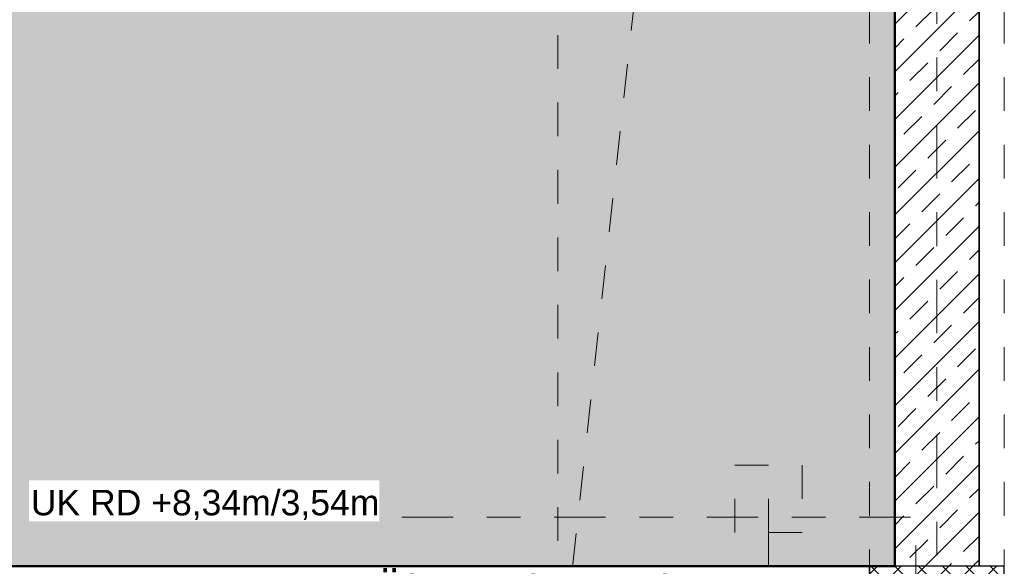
# Model space of a CAD drawing. Header units: metres. Extents: x -180 to 4, y -49 to 6.
# Tile 56 of 256: x -162.94 to -160.02, y -31 to -29.38. Entities that reach past the tile are written whole.
import ezdxf

# ---------------------------------------------------------------- set-up
doc = ezdxf.new("R2010")
doc.units = ezdxf.units.M
doc.header["$LTSCALE"] = 0.05
doc.header["$PDMODE"] = 1
doc.header["$PDSIZE"] = -2
for name, pattern in [('Dash Style-1', [1.999894, 0.999947, -0.999947]), ('ISO-10 Strichpunktlinie', [4.699, 3.048, -0.762, 0.127, -0.762]), ('Linienart-20', [2.116531, 1.058062, -1.058469]), ('Linienart-34', [4.233, 2.116, -2.117]), ('Linienart-53', [5.291531, 3.175, -1.058062, 0.352704, -0.705764]), ('VW-01 Strichlinie kurz 3', [2, 1, -1])]:
    doc.linetypes.add(name, pattern=pattern)
doc.layers.get('0').update_dxf_attribs({"lineweight": 25})
for name, color, linetype, lineweight, true_color in [('30 -33 Aussenwände- 3 Aussenstützen', 7, 'Continuous', 50, 0x0000dd), ('30 -33 Aussenwände- 7 Fassade_ Elemente', 7, 'Continuous', 9, 0x00aacc), ('30 -34 Innenwände- 1 tragend', 7, 'Continuous', 13, 0xdd0806), ('30 -35 Decken- 1 Konstruktion-Träger- Stahlbeton', 7, 'Continuous', 13, 0x33aa00), ('70 -72 Beschriftung- 1 Beschriftung allgemein', 7, 'Continuous', 9, 0xff6633), ('70 -72 Beschriftung- 7 Detailverweise Linie', 7, 'Continuous', 9, 0x00dd00), ('70 -73 Bauteildarst.- 3 verdeckt 0.35', 4, 'Linienart-34', 35, 0x00ffff), ('70 -75 Raumstempel- 1 Raumstempel', 1, 'Continuous', 50, 0xff0000), ('70 -76 Bemaßung- 2 Allgemein', 7, 'Continuous', 5, 0x6666cc)]:
    doc.layers.add(name, color=color, linetype=linetype, lineweight=lineweight, true_color=true_color)
doc.layers.add('70 -71 Achsen- 1 Gebäudeachsen', color=7, linetype='Linienart-53', lineweight=18)
doc.layers.add('Keine', color=7, linetype='Continuous', lineweight=9)
doc.styles.add('Arial', font='arial.ttf')
doc.dimstyles.new('k+k 1_50', dxfattribs={"dimtxt": 0.100689, "dimasz": 0.05302, "dimexe": 0.05, "dimexo": 0.15, "dimgap": 0.01, "dimtad": 1, "dimdec": 3, "dimtxsty": 'Arial', "dimblk": 'VW_SLASH', "dimblk1": 'VW_SLASH', "dimblk2": 'VW_SLASH', "dimcen": 0, "dimdle": 0.05, "dimadec": 3, "dimazin": 0, "dimtfac": 0.75, "dimtdec": 3, "dimtix": 1, "dimtmove": 0, "dimatfit": 0, "dimldrblk": 'VW_SLASH-1', "dimfxl": 0.125, "dimfxlon": 1, "dimfrac": 2, "dimtolj": 1, "dimarcsym": 0})
doc.dimstyles.new('k+k_klein', dxfattribs={"dimtxt": 0.100689, "dimasz": 0.05302, "dimexe": 0.05, "dimexo": 0.15, "dimgap": 0.005, "dimtad": 1, "dimdec": 3, "dimtxsty": 'Arial', "dimblk": 'VW_SLASH-2', "dimblk1": 'VW_SLASH-2', "dimblk2": 'VW_SLASH-2', "dimcen": 0, "dimdle": 0.025, "dimadec": 3, "dimazin": 0, "dimtfac": 0.75, "dimtdec": 3, "dimtix": 1, "dimtmove": 0, "dimatfit": 0, "dimldrblk": 'VW_FILLEDARROW', "dimfxl": 0.1, "dimfxlon": 1, "dimfrac": 2, "dimtolj": 1, "dimarcsym": 0})

# ---------------------------------------------------------------- blocks, each defined once
blk = doc.blocks.new('Gruppe-1052')
at = {"color": 255}
blk.add_wipeout([(-167.821, -31.794), (-160.221, -31.794), (-160.221, -30.997), (-167.821, -30.997)], dxfattribs=at).dxf.layer = '30 -33 Aussenwände- 7 Fassade_ Elemente'
blk = doc.blocks.new('Gruppe-1054')
at = {"layer": '30 -33 Aussenwände- 7 Fassade_ Elemente', "lineweight": 9, "transparency": 33554687, "flags": 128}
for points in [[(0.2065, -3.8826, 0.324435), (0.2578, -3.8659, 0.324435), (0.2578, -3.8119, 0.324435), (0.2065, -3.7952), (0.0865, -3.8337, -0.324488), (0.0352, -3.817, -0.324488), (0.0352, -3.7631, -0.324488), (0.0865, -3.7463), (0.2065, -3.7907, 0.324435), (0.2578, -3.7739, 0.324435), (0.2578, -3.72, 0.324435), (0.2065, -3.7033), (0.0865, -3.7418, -0.324488), (0.0352, -3.7251, -0.324488), (0.0352, -3.6711, -0.324488), (0.0865, -3.6544), (0.2065, -3.6988, 0.324435), (0.2578, -3.682, 0.324435), (0.2578, -3.6281, 0.324435), (0.2065, -3.6113), (0.0865, -3.6499, -0.324488), (0.0352, -3.6331, -0.324488), (0.0352, -3.5792, -0.324488), (0.0865, -3.5625), (0.2065, -3.6068, 0.558648), (0.2659, -3.556)], [(0.0926, -3.556), (0.0865, -3.558, -0.1876), (0.0533, -3.556)], [(0.2065, -4.0665, 1.372583), (0.2065, -3.979), (0.0865, -4.0176, -1.372995), (0.0865, -3.9302), (0.2065, -3.9745, 1.372583), (0.2065, -3.8871), (0.0865, -3.9257, -1.372995), (0.0865, -3.8382), (0.2065, -3.8826, 1.372583), (0.2065, -3.7952), (0.0865, -3.8337, -1.372995), (0.0865, -3.7463), (0.2065, -3.7907, 1.372583), (0.2065, -3.7033), (0.0865, -3.7418, -1.372995), (0.0865, -3.6544)], [(0.2665, -4.1153, 0.513088), (0.2065, -4.071), (0.0865, -4.1095, -1.372995), (0.0865, -4.0221), (0.2065, -4.0665, 1.372583), (0.2065, -3.979), (0.0865, -4.0176, -1.372995), (0.0865, -3.9302), (0.2065, -3.9745, 1.372583), (0.2065, -3.8871)]]:
    blk.add_lwpolyline(points, format="xyb", dxfattribs=at)
blk = doc.blocks.new('Gruppe-1055')
at = {"layer": '30 -33 Aussenwände- 7 Fassade_ Elemente', "transparency": 33554687}
blk.add_blockref('Gruppe-1054', (0, 0), dxfattribs=at)
blk = doc.blocks.new('Dämmung-70')
at = {"layer": '30 -33 Aussenwände- 7 Fassade_ Elemente', "color": 7, "transparency": 33554687}
blk.add_blockref('Gruppe-1055', (0, 0), dxfattribs=at)
at = {"layer": '30 -33 Aussenwände- 7 Fassade_ Elemente', "color": 0, "flags": 1}
for tag in ['IFC_UUID', 'instanceID', 'prm0_name', 'prm0_type', 'prm0_value', 'prm1_name', 'prm1_type', 'prm1_value', 'prm2_name', 'prm2_type', 'prm2_value', 'prm3_name', 'prm3_type', 'prm3_value', 'prm4_name', 'prm4_type', 'prm4_value', 'prm5_name', 'prm5_type', 'prm5_value', 'prm6_name', 'prm6_type', 'prm6_value']:
    blk.add_attdef(tag, (-160.5718, -31.9851), '', height=0.00018, dxfattribs=at)
blk = doc.blocks.new('Gruppe-1056')
at = {"color": 255, "linetype": 'Continuous', "lineweight": 5}
blk.add_wipeout([(-160.011, -30.987), (-160.011, -31.9814), (-160.818, -31.9814), (-160.818, -31.794), (-161.0053, -31.794), (-161.0053, -30.987)], dxfattribs=at).dxf.layer = '30 -33 Aussenwände- 7 Fassade_ Elemente'
at = {"layer": '30 -33 Aussenwände- 7 Fassade_ Elemente'}
for p, q in [((-160.221, -31.247), (-160.221, -31.147)), ((-160.171, -31.197), (-160.271, -31.197))]:
    blk.add_line(p, q, dxfattribs=at)
at = {"layer": '30 -33 Aussenwände- 7 Fassade_ Elemente', "lineweight": 9}
for p, q in [((-160.818, -31.9814), (-160.818, -31.587)), ((-160.768, -31.9814), (-160.768, -31.587))]:
    blk.add_line(p, q, dxfattribs=at)
at = {"color": 255, "lineweight": 9}
blk.add_wipeout([(-160.303, -31.9814), (-160.228, -31.9814), (-160.228, -31.422), (-160.303, -31.422)], dxfattribs=at).dxf.layer = '30 -33 Aussenwände- 7 Fassade_ Elemente'
at = {"color": 255}
blk.add_wipeout([(-161.0053, -31.552), (-160.773, -31.552), (-160.773, -31.462), (-161.0053, -31.462)], dxfattribs=at).dxf.layer = '30 -33 Aussenwände- 7 Fassade_ Elemente'
at = {"layer": '30 -33 Aussenwände- 7 Fassade_ Elemente', "lineweight": 18}
blk.add_line((-161.0053, -31.507), (-160.833, -31.5076), dxfattribs=at)
at = {"layer": '30 -33 Aussenwände- 7 Fassade_ Elemente', "lineweight": 9, "flags": 128}
blk.add_lwpolyline([(-160.228, -31.9814), (-160.228, -31.422), (-160.303, -31.422), (-160.303, -31.9814)], dxfattribs=at)
at = {"layer": '30 -33 Aussenwände- 7 Fassade_ Elemente', "flags": 128}
blk.add_lwpolyline([(-161.0053, -31.552), (-160.773, -31.552), (-160.773, -31.462), (-161.0053, -31.462)], dxfattribs=at)
at = {"color": 255, "lineweight": 25}
blk.add_wipeout([(-160.303, -31.9814), (-160.303, -31.422), (-160.576, -31.422), (-160.576, -31.9814)], dxfattribs=at).dxf.layer = '30 -33 Aussenwände- 7 Fassade_ Elemente'
at = {"color": 255, "lineweight": 18}
blk.add_wipeout([(-160.743, -31.4626), (-160.833, -31.4626), (-160.833, -31.5526), (-160.743, -31.5526)], dxfattribs=at).dxf.layer = '30 -33 Aussenwände- 7 Fassade_ Elemente'
at = {"layer": '30 -33 Aussenwände- 7 Fassade_ Elemente', "lineweight": 25, "flags": 128}
blk.add_lwpolyline([(-160.303, -31.9814), (-160.303, -31.422), (-160.576, -31.422), (-160.576, -31.9814)], dxfattribs=at)
at = {"layer": '30 -33 Aussenwände- 7 Fassade_ Elemente', "lineweight": 18, "flags": 128}
blk.add_lwpolyline([(-160.743, -31.4626), (-160.833, -31.4626), (-160.833, -31.5526), (-160.743, -31.5526)], close=True, dxfattribs=at)
at = {"layer": '30 -33 Aussenwände- 7 Fassade_ Elemente', "xscale": -1, "rotation": 180}
blk.add_blockref('Dämmung-70', (-160.5875, -35.5374), dxfattribs=at)
at = {"color": 255, "lineweight": 25}
blk.add_wipeout([(-160.743, -31.2126), (-160.683, -31.2126), (-160.683, -31.5526), (-160.743, -31.5526)], dxfattribs=at).dxf.layer = '30 -33 Aussenwände- 7 Fassade_ Elemente'
at = {"layer": '30 -33 Aussenwände- 7 Fassade_ Elemente', "lineweight": 25, "flags": 128}
blk.add_lwpolyline([(-160.743, -31.2126), (-160.683, -31.2126), (-160.683, -31.5526), (-160.743, -31.5526)], close=True, dxfattribs=at)
at = {"color": 255, "lineweight": 25}
for points in [[(-160.683, -31.2526), (-160.338, -31.2526), (-160.338, -31.2676), (-160.683, -31.2676)], [(-160.683, -31.5376), (-160.576, -31.5376), (-160.576, -31.5526), (-160.683, -31.5526)]]:
    blk.add_wipeout(points, dxfattribs=at).dxf.layer = '30 -33 Aussenwände- 7 Fassade_ Elemente'
at = {"layer": '30 -33 Aussenwände- 7 Fassade_ Elemente', "lineweight": 25, "flags": 128}
for points in [[(-160.683, -31.2526), (-160.338, -31.2526), (-160.338, -31.2676), (-160.683, -31.2676)], [(-160.683, -31.5376), (-160.576, -31.5376), (-160.576, -31.5526), (-160.683, -31.5526)]]:
    blk.add_lwpolyline(points, close=True, dxfattribs=at)
blk = doc.blocks.new('Gruppe-9743')
at = {"layer": '30 -35 Decken- 1 Konstruktion-Träger- Stahlbeton', "color": 7, "linetype": 'Linienart-20', "lineweight": 13, "transparency": 33554687}
blk.add_line((-175.221, -30.997), (-160.421, -30.997), dxfattribs=at)
at = {"layer": '30 -35 Decken- 1 Konstruktion-Träger- Stahlbeton', "color": 7, "linetype": 'Continuous', "lineweight": 35, "transparency": 33554687, "flags": 128}
blk.add_lwpolyline([(-160.421, -30.997), (-160.421, -31.397)], dxfattribs=at)
at = {"layer": '30 -35 Decken- 1 Konstruktion-Träger- Stahlbeton', "color": 0, "flags": 1}
for tag in ['IFC_UUID', 'instanceID']:
    blk.add_attdef(tag, (-175.221, -31.397), '', height=0.00018, dxfattribs=at)
blk = doc.blocks.new('Gruppe-11264')
at = {"layer": '30 -33 Aussenwände- 3 Aussenstützen', "linetype": 'Continuous', "lineweight": 9, "transparency": 33554687}
for p, q in [((-160.221, -31.147), (-160.221, -31.247)), ((-160.271, -31.197), (-160.171, -31.197))]:
    blk.add_line(p, q, dxfattribs=at)
blk = doc.blocks.new('Gruppe-11265')
at = {"color": 255, "lineweight": 25, "transparency": 33554687}
blk.add_wipeout([(-160.021, -30.997), (-160.421, -30.997), (-160.421, -31.397), (-160.021, -31.397)], dxfattribs=at).dxf.layer = '30 -33 Aussenwände- 3 Aussenstützen'
at = {"layer": '30 -33 Aussenwände- 3 Aussenstützen', "linetype": 'Continuous', "lineweight": 9, "transparency": 33554687}
h = blk.add_hatch(dxfattribs=at)
h.set_pattern_fill('Beton 1mm SRF', style=0, pattern_type=2)
h.set_pattern_definition([(45, (0, 0), (0.03535534, -0.03535534), []), (-45, (0, 0), (0.03535534, 0.03535534), [])])
h.paths.add_polyline_path([(-160.021, -30.997), (-160.421, -30.997), (-160.421, -31.397), (-160.021, -31.397)])
at = {"layer": '30 -33 Aussenwände- 3 Aussenstützen', "lineweight": 25, "transparency": 33554687, "flags": 128}
blk.add_lwpolyline([(-160.021, -30.997), (-160.421, -30.997), (-160.421, -31.397), (-160.021, -31.397)], close=True, dxfattribs=at)
at = {"layer": '30 -33 Aussenwände- 3 Aussenstützen', "transparency": 33554687}
blk.add_blockref('Gruppe-11264', (0, 0), dxfattribs=at)
blk = doc.blocks.new('Gruppe-11266')
at = {"layer": '30 -33 Aussenwände- 3 Aussenstützen', "color": 7}
blk.add_blockref('Gruppe-11265', (0, 0), dxfattribs=at)
at = {"layer": '30 -33 Aussenwände- 3 Aussenstützen', "color": 0, "flags": 1}
for tag in ['IFC_UUID', 'instanceID']:
    blk.add_attdef(tag, (-160.421, -31.397), '', height=0.00018, dxfattribs=at)
blk = doc.blocks.new('Gruppe-12183')
at = {"layer": '30 -35 Decken- 1 Konstruktion-Träger- Stahlbeton', "color": 7, "linetype": 'Linienart-20', "lineweight": 13, "transparency": 33554687}
for p, q in [((-160.421, -39.047), (-160.421, -11.897)), ((-160.021, -39.047), (-160.021, -11.897))]:
    blk.add_line(p, q, dxfattribs=at)
at = {"layer": '30 -35 Decken- 1 Konstruktion-Träger- Stahlbeton', "color": 0, "flags": 1}
for tag in ['IFC_UUID', 'instanceID']:
    blk.add_attdef(tag, (-160.421, -39.047), '', height=0.00018, dxfattribs=at)
blk = doc.blocks.new('_01-OG1_Tragwerk (2D)')
at = {"layer": '30 -33 Aussenwände- 7 Fassade_ Elemente', "color": 7}
blk.add_blockref('Gruppe-1052', (0, 0), dxfattribs=at)
blk.add_blockref('Gruppe-1056', (0, 0), dxfattribs=at)
at = {"layer": '30 -35 Decken- 1 Konstruktion-Träger- Stahlbeton'}
blk.add_blockref('Gruppe-9743', (0, 0), dxfattribs=at)
at = {"color": 255, "lineweight": 5, "transparency": 33554687}
blk.add_wipeout([(-160.346, -23.147), (-160.096, -23.147), (-160.096, -30.997), (-160.346, -30.997)], dxfattribs=at).dxf.layer = '30 -34 Innenwände- 1 tragend'
at = {"layer": '30 -34 Innenwände- 1 tragend', "linetype": 'Continuous', "lineweight": 9, "transparency": 33554687}
h = blk.add_hatch(dxfattribs=at)
h.set_pattern_fill('Stahlbeton1 1mm SRF', style=0, pattern_type=2)
h.set_pattern_definition([(45, (0, 0), (0.07071068, -0.07071068), []), (45, (0.03536, -0.03536), (0.07071068, -0.07071068), [0.075, -0.05])])
h.paths.add_polyline_path([(-160.346, -23.147), (-160.096, -23.147), (-160.096, -30.997), (-160.346, -30.997)])
at = {"color": 255, "lineweight": 5, "transparency": 33554687}
blk.add_wipeout([(-160.096, -23.147), (-160.346, -23.147), (-160.346, -30.997), (-160.096, -30.997)], dxfattribs=at).dxf.layer = '30 -34 Innenwände- 1 tragend'
at = {"layer": '30 -34 Innenwände- 1 tragend', "linetype": 'Continuous', "lineweight": 9, "transparency": 33554687}
h = blk.add_hatch(dxfattribs=at)
h.set_pattern_fill('Stahlbeton1  SRF', style=0, pattern_type=2)
h.set_pattern_definition([(45, (0, 0), (0.07071068, -0.07071068), []), (45, (0.03536, -0.03536), (0.07071068, -0.07071068), [0.075, -0.05])])
h.paths.add_polyline_path([(-160.096, -23.147), (-160.346, -23.147), (-160.346, -30.997), (-160.096, -30.997)])
at = {"layer": '30 -34 Innenwände- 1 tragend', "color": 7, "linetype": 'Continuous', "lineweight": 35, "transparency": 33554687}
for p, q in [((-160.346, -23.147), (-160.346, -30.997)), ((-160.096, -23.147), (-160.096, -30.997))]:
    blk.add_line(p, q, dxfattribs=at)
at = {"layer": '30 -34 Innenwände- 1 tragend', "transparency": 33554687}
for p, q in [((-160.346, -23.147), (-160.346, -30.997)), ((-160.096, -23.147), (-160.096, -30.997)), ((-160.346, -30.997), (-160.096, -30.997))]:
    blk.add_line(p, q, dxfattribs=at)
at = {"layer": '30 -33 Aussenwände- 3 Aussenstützen'}
blk.add_blockref('Gruppe-11266', (0, 0), dxfattribs=at)
at = {"layer": '30 -35 Decken- 1 Konstruktion-Träger- Stahlbeton', "transparency": 33554687}
blk.add_blockref('Gruppe-12183', (0, 0), dxfattribs=at)
blk = doc.blocks.new('Gruppe-15100')
at = {"layer": '70 -72 Beschriftung- 1 Beschriftung allgemein'}
blk.add_line((-160.721, -30.997), (-160.721, -30.797), dxfattribs=at)
at = {"layer": '70 -72 Beschriftung- 1 Beschriftung allgemein', "linetype": 'VW-01 Strichlinie kurz 3', "lineweight": 18, "flags": 128}
blk.add_lwpolyline([(-160.821, -30.697), (-160.621, -30.697), (-160.621, -30.897), (-160.821, -30.897)], close=True, dxfattribs=at)
at = {"layer": '70 -72 Beschriftung- 1 Beschriftung allgemein', "insert": (-161.251, -31.0241), "char_height": 0.100689, "attachment_point": 2, "line_spacing_factor": 0.970891, "style": 'Arial'}
blk.add_mtext('Übergabepunkt TGA', dxfattribs=at)
blk = doc.blocks.new('_OG1_2D (2D)')
at = {"layer": '70 -75 Raumstempel- 1 Raumstempel', "linetype": 'Continuous', "lineweight": 0, "true_color": 0xff0000}
blk.add_hatch(color=1, dxfattribs=at).paths.add_polyline_path([(-168.02099996, -20.14704198), (-168.02099996, -23.14704198), (-160.34599996, -23.14704198), (-160.34599996, -30.99704198), (-175.22099996, -30.99704198), (-175.22099996, -20.14704198)])
at = {"layer": '70 -72 Beschriftung- 1 Beschriftung allgemein', "linetype": 'Dash Style-1'}
for p, q in [((-161.34599996, -11.82204198), (-161.34599996, -30.99704198)), ((-161.34599996, -31.39704198), (-160.42099996, -22.94704198))]:
    blk.add_line(p, q, dxfattribs=at)
at = {"layer": '70 -72 Beschriftung- 7 Detailverweise Linie', "linetype": 'ISO-10 Strichpunktlinie', "flags": 128}
blk.add_lwpolyline([(-175.38099996, -30.85098063), (-160.2835553, -30.85098063), (-160.2835553, -31.87098063), (-175.38099996, -31.87098063)], close=True, dxfattribs=at)
at = {"layer": '70 -75 Raumstempel- 1 Raumstempel', "flags": 128}
blk.add_lwpolyline([(-168.02099996, -20.14704198), (-168.02099996, -23.14704198), (-160.34599996, -23.14704198), (-160.34599996, -30.99704198), (-175.22099996, -30.99704198), (-175.22099996, -20.14704198)], close=True, dxfattribs=at)
at = {"layer": '70 -72 Beschriftung- 1 Beschriftung allgemein', "color": 7}
blk.add_blockref('Gruppe-15100', (0, 0), dxfattribs=at)
blk = doc.blocks.new('VW_SLASH')
at = {"color": 0, "linetype": 'ByBlock', "lineweight": -2, "transparency": 16777216}
blk.add_line((0.943, 0), (-1, 0), dxfattribs=at)
at = {"color": 0, "lineweight": 20, "transparency": 16777216, "flags": 128}
blk.add_lwpolyline([(0.5, 0.5), (-0.5, -0.5)], dxfattribs=at)
blk = doc.blocks.new('*D16254')
at = {"layer": '70 -76 Bemaßung- 2 Allgemein', "color": 0, "lineweight": -2}
for p, q in [((-160.818, -43.147), (-160.818, -43.322)), ((-160.096, -43.147), (-160.096, -43.322)), ((-160.149, -43.272), (-160.765, -43.272))]:
    blk.add_line(p, q, dxfattribs=at)
at = {"layer": 'Defpoints', "color": 0}
for p in [(-160.096, -30.997), (-160.818, -31.587), (-160.818, -43.272)]:
    blk.add_point(p, dxfattribs=at)
at = {"layer": '70 -76 Bemaßung- 2 Allgemein', "color": 0, "lineweight": -2, "xscale": 0.05302001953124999, "yscale": 0.05302001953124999, "zscale": 0.05302001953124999, "rotation": 180}
blk.add_blockref('VW_SLASH', (-160.818, -43.272), dxfattribs=at)
at = {"layer": '70 -76 Bemaßung- 2 Allgemein', "color": 0, "lineweight": -2, "xscale": 0.05302001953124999, "yscale": 0.05302001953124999, "zscale": 0.05302001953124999}
blk.add_blockref('VW_SLASH', (-160.096, -43.272), dxfattribs=at)
at = {"layer": '70 -76 Bemaßung- 2 Allgemein', "color": 0, "insert": (-160.457, -43.1947), "char_height": 0.100689, "attachment_point": 5, "style": 'Arial'}
blk.add_mtext('\\A1;72\\S2^ ;', dxfattribs=at)
blk = doc.blocks.new('VW_SLASH-1')
at = {"color": 0, "linetype": 'ByBlock', "lineweight": -2, "transparency": 16777216}
blk.add_line((0.943, 0), (-1, 0), dxfattribs=at)
at = {"color": 0, "lineweight": 5, "transparency": 16777216, "flags": 128}
blk.add_lwpolyline([(0.5, 0.5), (-0.5, -0.5)], dxfattribs=at)
blk = doc.blocks.new('*D16255')
at = {"layer": '70 -76 Bemaßung- 2 Allgemein', "color": 0, "lineweight": -2}
for p, q in [((-160.096, -43.147), (-160.096, -43.322)), ((-99.546, -43.147), (-99.546, -43.322)), ((-99.599, -43.272), (-160.043, -43.272))]:
    blk.add_line(p, q, dxfattribs=at)
at = {"layer": 'Defpoints', "color": 0}
for p in [(-160.096, -30.997), (-99.546, -30.997), (-160.096, -43.272)]:
    blk.add_point(p, dxfattribs=at)
at = {"layer": '70 -76 Bemaßung- 2 Allgemein', "color": 0, "lineweight": -2, "xscale": 0.05302001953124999, "yscale": 0.05302001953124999, "zscale": 0.05302001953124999, "rotation": 180}
blk.add_blockref('VW_SLASH', (-160.096, -43.272), dxfattribs=at)
at = {"layer": '70 -76 Bemaßung- 2 Allgemein', "color": 0, "lineweight": -2, "xscale": 0.05302001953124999, "yscale": 0.05302001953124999, "zscale": 0.05302001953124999}
blk.add_blockref('VW_SLASH', (-99.546, -43.272), dxfattribs=at)
at = {"layer": '70 -76 Bemaßung- 2 Allgemein', "color": 0, "insert": (-129.821, -43.2016), "char_height": 0.10069, "attachment_point": 5, "style": 'Arial'}
blk.add_mtext('\\A1;60,55', dxfattribs=at)
blk = doc.blocks.new('VW_SLASH-2')
at = {"color": 0, "linetype": 'ByBlock', "lineweight": -2, "transparency": 16777216}
blk.add_line((0.472, 0), (-1, 0), dxfattribs=at)
at = {"color": 0, "lineweight": 5, "transparency": 16777216, "flags": 128}
blk.add_lwpolyline([(0.5, 0.5), (-0.5, -0.5)], dxfattribs=at)
blk = doc.blocks.new('*D16892')
at = {"layer": '70 -76 Bemaßung- 2 Allgemein', "color": 0, "lineweight": -2}
for p, q in [((-167.621, -43.672), (-167.621, -43.822)), ((-160.421, -43.672), (-160.421, -43.822)), ((-160.474, -43.772), (-167.568, -43.772))]:
    blk.add_line(p, q, dxfattribs=at)
at = {"layer": 'Defpoints', "color": 0}
for p in [(-167.621, -30.997), (-160.421, -30.997), (-167.621, -43.772)]:
    blk.add_point(p, dxfattribs=at)
at = {"layer": '70 -76 Bemaßung- 2 Allgemein', "color": 0, "lineweight": -2, "xscale": 0.05302001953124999, "yscale": 0.05302001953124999, "zscale": 0.05302001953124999, "rotation": 180}
blk.add_blockref('VW_SLASH-2', (-167.621, -43.772), dxfattribs=at)
at = {"layer": '70 -76 Bemaßung- 2 Allgemein', "color": 0, "lineweight": -2, "xscale": 0.05302001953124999, "yscale": 0.05302001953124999, "zscale": 0.05302001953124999}
blk.add_blockref('VW_SLASH-2', (-160.421, -43.772), dxfattribs=at)
at = {"layer": '70 -76 Bemaßung- 2 Allgemein', "color": 0, "insert": (-164.021, -43.7016), "char_height": 0.10069, "attachment_point": 5, "style": 'Arial'}
blk.add_mtext('\\A1;7,20', dxfattribs=at)
blk = doc.blocks.new('VW_FILLEDARROW')
at = {"linetype": 'Continuous', "lineweight": 0, "transparency": 16777216}
blk.add_hatch(color=0, dxfattribs=at).paths.add_polyline_path([(-2.829, 0.758), (0, 0), (-2.829, -0.758)])
at = {"color": 0, "lineweight": 5, "transparency": 16777216, "flags": 128}
blk.add_lwpolyline([(-2.829, 0.758), (0, 0), (-2.829, -0.758)], close=True, dxfattribs=at)
blk = doc.blocks.new('*D16893')
at = {"layer": '70 -76 Bemaßung- 2 Allgemein', "color": 0, "lineweight": -2}
for p, q in [((-160.421, -43.672), (-160.421, -43.822)), ((-160.221, -43.672), (-160.221, -43.822)), ((-160.274, -43.772), (-160.368, -43.772))]:
    blk.add_line(p, q, dxfattribs=at)
at = {"layer": 'Defpoints', "color": 0}
for p in [(-160.421, -30.997), (-160.221, -40.794), (-160.421, -43.772)]:
    blk.add_point(p, dxfattribs=at)
at = {"layer": '70 -76 Bemaßung- 2 Allgemein', "color": 0, "lineweight": -2, "xscale": 0.05302001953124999, "yscale": 0.05302001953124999, "zscale": 0.05302001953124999, "rotation": 180}
blk.add_blockref('VW_SLASH-2', (-160.421, -43.772), dxfattribs=at)
at = {"layer": '70 -76 Bemaßung- 2 Allgemein', "color": 0, "lineweight": -2, "xscale": 0.05302001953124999, "yscale": 0.05302001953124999, "zscale": 0.05302001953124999}
blk.add_blockref('VW_SLASH-2', (-160.221, -43.772), dxfattribs=at)
at = {"layer": '70 -76 Bemaßung- 2 Allgemein', "color": 0, "insert": (-160.321, -43.7106), "char_height": 0.10069, "attachment_point": 5, "style": 'Arial'}
blk.add_mtext('\\A1;20', dxfattribs=at)
blk = doc.blocks.new('*D16894')
at = {"layer": '70 -76 Bemaßung- 2 Allgemein', "color": 0, "lineweight": -2}
for p, q in [((-160.221, -43.672), (-160.221, -43.822)), ((-160.021, -43.672), (-160.021, -43.822)), ((-160.074, -43.772), (-160.168, -43.772))]:
    blk.add_line(p, q, dxfattribs=at)
at = {"layer": 'Defpoints', "color": 0}
for p in [(-160.021, -30.997), (-160.221, -40.794), (-160.221, -43.772)]:
    blk.add_point(p, dxfattribs=at)
at = {"layer": '70 -76 Bemaßung- 2 Allgemein', "color": 0, "lineweight": -2, "xscale": 0.05302001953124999, "yscale": 0.05302001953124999, "zscale": 0.05302001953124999, "rotation": 180}
blk.add_blockref('VW_SLASH-2', (-160.221, -43.772), dxfattribs=at)
at = {"layer": '70 -76 Bemaßung- 2 Allgemein', "color": 0, "lineweight": -2, "xscale": 0.05302001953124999, "yscale": 0.05302001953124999, "zscale": 0.05302001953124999}
blk.add_blockref('VW_SLASH-2', (-160.021, -43.772), dxfattribs=at)
at = {"layer": '70 -76 Bemaßung- 2 Allgemein', "color": 0, "insert": (-160.121, -43.7106), "char_height": 0.10069, "attachment_point": 5, "style": 'Arial'}
blk.add_mtext('\\A1;20', dxfattribs=at)
blk = doc.blocks.new('*D16895')
at = {"layer": '70 -76 Bemaßung- 2 Allgemein', "color": 0, "lineweight": -2}
for p, q in [((-160.021, -43.672), (-160.021, -43.822)), ((-152.821, -43.672), (-152.821, -43.822)), ((-152.874, -43.772), (-159.968, -43.772))]:
    blk.add_line(p, q, dxfattribs=at)
at = {"layer": 'Defpoints', "color": 0}
for p in [(-160.021, -30.997), (-152.821, -39.047), (-160.021, -43.772)]:
    blk.add_point(p, dxfattribs=at)
at = {"layer": '70 -76 Bemaßung- 2 Allgemein', "color": 0, "lineweight": -2, "xscale": 0.05302001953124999, "yscale": 0.05302001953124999, "zscale": 0.05302001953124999, "rotation": 180}
blk.add_blockref('VW_SLASH-2', (-160.021, -43.772), dxfattribs=at)
at = {"layer": '70 -76 Bemaßung- 2 Allgemein', "color": 0, "lineweight": -2, "xscale": 0.05302001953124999, "yscale": 0.05302001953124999, "zscale": 0.05302001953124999}
blk.add_blockref('VW_SLASH-2', (-152.821, -43.772), dxfattribs=at)
at = {"layer": '70 -76 Bemaßung- 2 Allgemein', "color": 0, "insert": (-156.421, -43.7016), "char_height": 0.10069, "attachment_point": 5, "style": 'Arial'}
blk.add_mtext('\\A1;7,20', dxfattribs=at)
blk = doc.blocks.new('*D18802')
at = {"layer": '70 -76 Bemaßung- 2 Allgemein', "color": 0, "lineweight": -2}
for p, q in [((-159.846, -30.997), (-159.671, -30.997)), ((-159.721, -31.0501), (-159.721, -31.344)), ((-159.846, -31.397), (-159.671, -31.397))]:
    blk.add_line(p, q, dxfattribs=at)
at = {"layer": 'Defpoints', "color": 0}
for p in [(-160.021, -30.997), (-160.021, -31.397), (-159.721, -31.397)]:
    blk.add_point(p, dxfattribs=at)
at = {"layer": '70 -76 Bemaßung- 2 Allgemein', "color": 0, "lineweight": -2, "xscale": 0.05302001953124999, "yscale": 0.05302001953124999, "zscale": 0.05302001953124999}
for p, rotation in [((-159.721, -30.997), 90), ((-159.721, -31.397), 270)]:
    blk.add_blockref('VW_SLASH', p, dxfattribs=dict(at, rotation=rotation))
at = {"layer": '70 -76 Bemaßung- 2 Allgemein', "color": 0, "insert": (-159.7824, -31.197), "char_height": 0.10069, "attachment_point": 5, "rotation": 90, "style": 'Arial'}
blk.add_mtext('\\A1;40', dxfattribs=at)
blk = doc.blocks.new('*D18803')
at = {"layer": '70 -76 Bemaßung- 2 Allgemein', "color": 0, "lineweight": -2}
for p, q in [((-159.846, -23.147), (-159.671, -23.147)), ((-159.721, -23.2001), (-159.721, -30.944)), ((-159.846, -30.997), (-159.671, -30.997))]:
    blk.add_line(p, q, dxfattribs=at)
at = {"layer": 'Defpoints', "color": 0}
for p in [(-160.021, -23.147), (-160.021, -30.997), (-159.721, -30.997)]:
    blk.add_point(p, dxfattribs=at)
at = {"layer": '70 -76 Bemaßung- 2 Allgemein', "color": 0, "lineweight": -2, "xscale": 0.05302001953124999, "yscale": 0.05302001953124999, "zscale": 0.05302001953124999}
for p, rotation in [((-159.721, -23.147), 90), ((-159.721, -30.997), 270)]:
    blk.add_blockref('VW_SLASH', p, dxfattribs=dict(at, rotation=rotation))
at = {"layer": '70 -76 Bemaßung- 2 Allgemein', "color": 0, "insert": (-159.7915, -27.072), "char_height": 0.10069, "attachment_point": 5, "rotation": 90, "style": 'Arial'}
blk.add_mtext('\\A1;7,85', dxfattribs=at)
blk = doc.blocks.new('Gruppe-16141')
at = {"layer": '70 -76 Bemaßung- 2 Allgemein', "color": 7, "linetype": 'Continuous'}
blk.add_solid([(-162.9159, -30.8635), (-162.8493, -30.997), (-162.7824, -30.8636)], dxfattribs=at)
at = {"color": 255}
blk.add_wipeout([(-162.9159, -30.8635), (-161.8756, -30.8635), (-161.8756, -30.7418), (-162.9159, -30.7418)], dxfattribs=at).dxf.layer = '70 -76 Bemaßung- 2 Allgemein'
at = {"layer": '70 -76 Bemaßung- 2 Allgemein', "insert": (-161.8756, -30.86), "char_height": 0.075516, "attachment_point": 9, "line_spacing_factor": 0.973705, "style": 'Arial'}
blk.add_mtext('UK RD +8,34m/3,54m', dxfattribs=at)
blk = doc.blocks.new('Gruppe-16320')
at = {"layer": '70 -73 Bauteildarst.- 3 verdeckt 0.35'}
blk.add_blockref('Gruppe-16141', (0, 0), dxfattribs=at)
blk = doc.blocks.new('_Achsen (3D)')
at = {"layer": '70 -71 Achsen- 1 Gebäudeachsen', "transparency": 33554687}
blk.add_line((-160.221, 3.8), (-160.221, -46.172), dxfattribs=at)
blk = doc.blocks.new('Gruppe-15237')
at = {"layer": '70 -76 Bemaßung- 2 Allgemein'}
dim = blk.add_linear_dim(base=(-160.818, -43.272), p1=(-160.096, -30.997), p2=(-160.818, -31.587), text='72\\S2^ ;', dimstyle='k+k 1_50', override={"dimtxt": 0.100689, "dimgap": 0.01, "dimpost": '<>', "dimtxsty": 'Arial', "dimtmove": 2}, dxfattribs=at)
dim.commit()
dim.dimension.update_dxf_attribs({"geometry": '*D16254', "text_midpoint": (-160.457, -43.1947)})
dim = blk.add_aligned_dim(p1=(-99.546, -30.997), p2=(-160.096, -30.997), distance=12.275, text='60,55', dimstyle='k+k 1_50', override={"dimtxt": 0.100689, "dimgap": 0.01, "dimpost": '<>', "dimtxsty": 'Arial', "dimtmove": 2}, dxfattribs=at)
dim.commit()
dim.dimension.update_dxf_attribs({"geometry": '*D16255', "text_midpoint": (-129.821, -43.2016)})
blk = doc.blocks.new('Gruppe-15269')
at = {"layer": '70 -76 Bemaßung- 2 Allgemein'}
dim = blk.add_aligned_dim(p1=(-160.42099996, -30.99704198), p2=(-167.62099996, -30.99704198), distance=12.775, text='7,20', dimstyle='k+k_klein', override={"dimtxt": 0.100689, "dimgap": 0.01, "dimdec": 8, "dimpost": '<>', "dimtxsty": 'Arial', "dimtmove": 2}, dxfattribs=at)
dim.commit()
dim.dimension.update_dxf_attribs({"geometry": '*D16892', "text_midpoint": (-164.02099996, -43.70157844)})
for base, p1, p2, text, picture, middle in [((-160.42099996, -43.77204198), (-160.22099996, -40.79404198), (-160.42099996, -30.99704198), '20', '*D16893', (-160.32099996, -43.71064042)), ((-160.22099996, -43.77204198), (-160.02099996, -30.99704198), (-160.22099996, -40.79404198), '20', '*D16894', (-160.12099996, -43.71064042)), ((-160.02099996, -43.77204198), (-152.82099996, -39.04704198), (-160.02099996, -30.99704198), '7,20', '*D16895', (-156.42099996, -43.70157844))]:
    dim = blk.add_linear_dim(base=base, p1=p1, p2=p2, text=text, dimstyle='k+k_klein', override={"dimtxt": 0.100689, "dimgap": 0.01, "dimdec": 8, "dimpost": '<>', "dimtxsty": 'Arial', "dimtmove": 2}, dxfattribs=at)
    dim.commit()
    dim.dimension.update_dxf_attribs({"geometry": picture, "text_midpoint": middle})
blk = doc.blocks.new('Gruppe-15560')
at = {"layer": '70 -76 Bemaßung- 2 Allgemein'}
for p1, p2, text, picture, middle in [((-160.021, -23.147), (-160.021, -30.997), '7,85', '*D18803', (-159.7915, -27.072)), ((-160.021, -30.997), (-160.021, -31.397), '40', '*D18802', (-159.7824, -31.197))]:
    dim = blk.add_aligned_dim(p1=p1, p2=p2, distance=0.3, text=text, dimstyle='k+k 1_50', override={"dimtxt": 0.100689, "dimgap": 0.01, "dimpost": '<>', "dimtxsty": 'Arial', "dimtmove": 2}, dxfattribs=at)
    dim.commit()
    dim.dimension.update_dxf_attribs({"geometry": picture, "text_midpoint": middle})
blk = doc.blocks.new('_OG1_2D Bemaßung_ Beschriftung (2D)')
at = {"layer": '70 -76 Bemaßung- 2 Allgemein'}
for name in ['Gruppe-15560', 'Gruppe-15237', 'Gruppe-15269']:
    blk.add_blockref(name, (0, 0), dxfattribs=at)
at = {"layer": '30 -35 Decken- 1 Konstruktion-Träger- Stahlbeton', "color": 7}
blk.add_blockref('Gruppe-16320', (0, 0), dxfattribs=at)

msp = doc.modelspace()

# ---------------------------------------------------------------- block references
at = {"layer": 'Keine', "color": 1}
msp.add_blockref('_01-OG1_Tragwerk (2D)', (0, 0), dxfattribs=at)

# ---------------------------------------------------------------- next in the draw order: block references
msp.add_blockref('_OG1_2D (2D)', (0, 0), dxfattribs=at)

# ---------------------------------------------------------------- next in the draw order: block references
msp.add_blockref('_OG1_2D Bemaßung_ Beschriftung (2D)', (0, 0), dxfattribs=at)

# ---------------------------------------------------------------- next in the draw order: block references
msp.add_blockref('_Achsen (3D)', (0, 0), dxfattribs=at)

doc.saveas('drawing.dxf')
